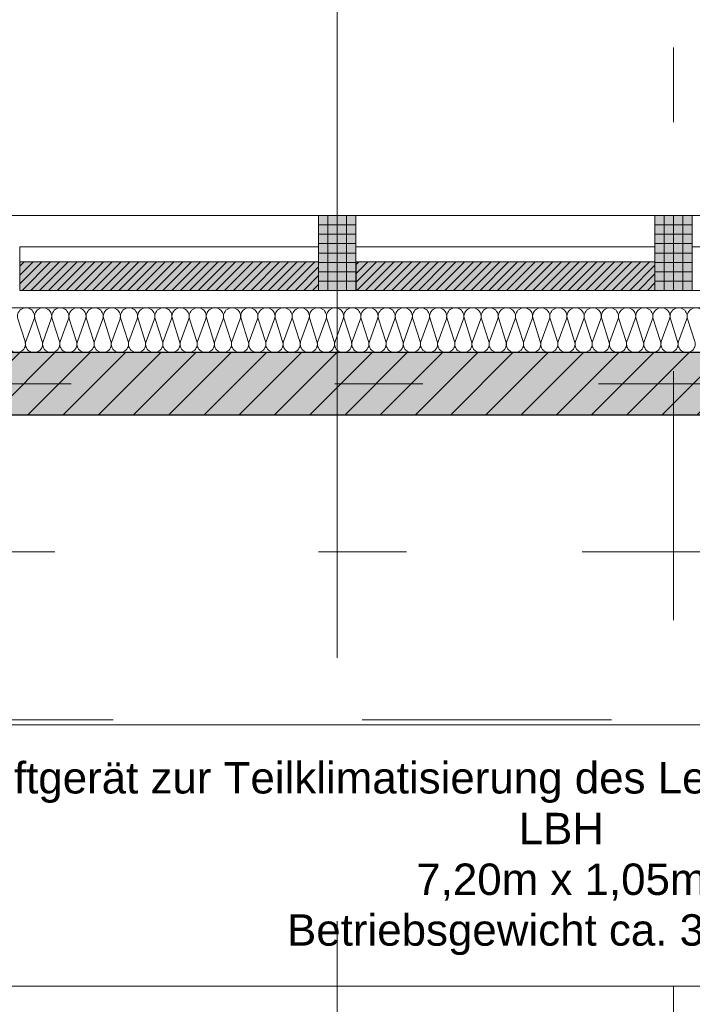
# Model space of a CAD drawing. Header units: metres. Extents: x -167 to 152, y -127 to 99.
# Tile 75 of 225: x -35.02 to -32.32, y -2.49 to 1.46. Entities that reach past the tile are written whole.
import ezdxf

# ---------------------------------------------------------------- set-up
doc = ezdxf.new("R2010")
doc.units = ezdxf.units.M
doc.header["$PDMODE"] = 1
doc.header["$PDSIZE"] = -2
doc.linetypes.add('Achsen 01', pattern=[5.2915312, 3.175, -1.0580624, 0.3527044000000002, -0.7057644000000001])
doc.linetypes.add('Raster 01', pattern=[1.9999999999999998, 0.9999999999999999, -0.9999999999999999])
doc.layers.get('0').update_dxf_attribs({"lineweight": 25})
for name, color, linetype, lineweight in [('013_Beton und Stahlbetonarbeiten-330 Außenwände', 7, 'Continuous', 25), ('014_Fassadenarbeiten-330 Betonfertigteile vertikal', 7, 'Continuous', 9), ('014_Fassadenarbeiten-330 Filtermauerwerk 11.5cm', 7, 'Continuous', 9), ('075_Raumlufttechnische Anlage-Beschriftung', 7, 'Continuous', 9), ('_1.35m (3D)', 7, 'Continuous', 9), ('_GRU (2D)', 7, 'Continuous', 9), ('_OG 1 (2D)', 7, 'Continuous', 9), ('AV1-Schnitt Achsen', 7, 'Achsen 01', 18), ('Bemaßung-Bemaßung', 7, 'Continuous', 9)]:
    doc.layers.add(name, color=color, linetype=linetype, lineweight=lineweight)
for name, color, linetype, lineweight, true_color in [('014_Fassadenarbeiten-000 Aufsicht Betonfertigteile', 7, 'Continuous', 9, 0xc0c0c0), ('014_Fassadenarbeiten-000 Aufsicht Mauerwerk', 7, 'Continuous', 9, 0xa6a6a6), ('014_Fassadenarbeiten-330 mineralische Dämmung', 7, 'Continuous', 9, 0x666666), ('075_Raumlufttechnische Anlage-Lüftungsanlage', 7, 'Continuous', 18, 0x555555), ('AV1-Achsen', 1, 'Achsen 01', 18, 0xff0000), ('AV1-Raster', 7, 'Raster 01', 9, 0xa6a6a6)]:
    doc.layers.add(name, color=color, linetype=linetype, lineweight=lineweight, true_color=true_color)
doc.layers.get('0').freeze()
doc.styles.add('Arial', font='arial.ttf')
doc.dimstyles.new('COE 50', dxfattribs={"dimtxt": 126.0904947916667, "dimasz": 0.0014138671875, "dimexe": 0.001, "dimexo": 0.009999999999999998, "dimgap": 0.001, "dimtad": 1, "dimdec": 3, "dimtxsty": 'Arial', "dimblk": 'VW_SLASH-4', "dimblk1": 'VW_SLASH-4', "dimblk2": 'VW_SLASH-4', "dimcen": 0, "dimadec": 3, "dimazin": 0, "dimtfac": 0.8, "dimtdec": 3, "dimtix": 1, "dimtmove": 0, "dimatfit": 0, "dimldrblk": 'VW_SLASH-3', "dimfxl": 0.002, "dimfxlon": 1, "dimfrac": 2, "dimtolj": 1, "dimarcsym": 0})
pattern_1 = [(-90, (0, 0), (0.03750000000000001, 0), [])]
pattern_2 = [(0, (0, 0), (2.296212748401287e-18, -0.0375), [])]
pattern_3 = [(45, (0, 0), (0.01767766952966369, -0.01767766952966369), [])]

# ---------------------------------------------------------------- blocks, each defined once
blk = doc.blocks.new('Group-2')
at = {"layer": 'AV1-Raster'}
for p, q in [((-33.75000000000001, -22.95), (-33.75000000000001, 1.35)), ((-32.40000000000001, -22.95), (-32.40000000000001, 1.35)), ((1.349999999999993, -1.349999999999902), (-40.50000000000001, -1.349999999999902))]:
    blk.add_line(p, q, dxfattribs=at)
blk = doc.blocks.new('1.35m (3D)')
at = {"layer": 'AV1-Raster', "color": 7}
blk.add_blockref('Group-2', (0, 0), dxfattribs=at)
blk = doc.blocks.new('Group-276')
at = {"layer": '014_Fassadenarbeiten-330 mineralische Dämmung', "transparency": 33554687, "flags": 128}
blk.add_lwpolyline([(0.2599999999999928, 32.27818181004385, 1.372583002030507), (0.2599999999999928, 32.34375161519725), (0.1699999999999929, 32.31482710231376, -1.372995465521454), (0.1699999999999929, 32.38039690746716), (0.2599999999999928, 32.34712661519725, 1.372583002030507), (0.2599999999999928, 32.41269642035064), (0.1699999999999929, 32.38377190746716, -1.372995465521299), (0.1699999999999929, 32.44934171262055), (0.2599999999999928, 32.41607142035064, 1.372583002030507), (0.2599999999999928, 32.48164122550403), (0.1699999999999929, 32.45271671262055, -1.372995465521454), (0.1699999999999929, 32.51828651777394), (0.2599999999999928, 32.48501622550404, 1.372583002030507), (0.2599999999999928, 32.55058603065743), (0.1699999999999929, 32.52166151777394, -1.372995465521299), (0.1699999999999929, 32.58723132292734), (0.2599999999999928, 32.55396103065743, 1.372583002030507), (0.2599999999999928, 32.61953083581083), (0.1699999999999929, 32.59060632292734, -1.372995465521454), (0.1699999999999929, 32.65617612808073), (0.2599999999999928, 32.62290583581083, 1.372583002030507), (0.2599999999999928, 32.68847564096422), (0.1699999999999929, 32.65955112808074, -1.372995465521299), (0.1699999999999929, 32.72512093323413), (0.2599999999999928, 32.69185064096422, 1.372583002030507), (0.2599999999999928, 32.75742044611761), (0.1699999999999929, 32.72849593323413, -1.372995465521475), (0.1699999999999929, 32.79406573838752), (0.2599999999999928, 32.76079544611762, 1.37258300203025), (0.2599999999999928, 32.82636525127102), (0.1699999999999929, 32.79744073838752, -1.372995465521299), (0.1699999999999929, 32.86301054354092), (0.2599999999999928, 32.82974025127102, 1.372583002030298), (0.2599999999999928, 32.89531005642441), (0.1699999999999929, 32.86638554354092, -1.372995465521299), (0.1699999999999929, 32.93195534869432), (0.2599999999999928, 32.89868505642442, 1.372583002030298), (0.2599999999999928, 32.96425486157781), (0.1699999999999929, 32.93533034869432, -1.372995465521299), (0.1699999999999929, 33.00090015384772), (0.2599999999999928, 32.96762986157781, 1.372583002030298), (0.2599999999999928, 33.03319966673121), (0.1699999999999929, 33.00427515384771, -1.372995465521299), (0.1699999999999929, 33.06984495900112), (0.2599999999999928, 33.03657466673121, 1.372583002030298), (0.2599999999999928, 33.10214447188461), (0.1699999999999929, 33.07321995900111, -1.372995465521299), (0.1699999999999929, 33.13878976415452), (0.2599999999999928, 33.10551947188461, 1.372583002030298), (0.2599999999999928, 33.17108927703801), (0.1699999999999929, 33.14216476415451, -1.372995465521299), (0.1699999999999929, 33.20773456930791), (0.2599999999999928, 33.17446427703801, 1.372583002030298), (0.2599999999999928, 33.24003408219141), (0.1699999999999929, 33.21110956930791, -1.372995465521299), (0.1699999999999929, 33.27667937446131), (0.2599999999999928, 33.24340908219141, 1.372583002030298), (0.2599999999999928, 33.30897888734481), (0.1699999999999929, 33.28005437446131, -1.372995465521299), (0.1699999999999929, 33.34562417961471), (0.2599999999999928, 33.31235388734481, 1.372583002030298), (0.2599999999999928, 33.3779236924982), (0.1699999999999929, 33.34899917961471, -1.372995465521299), (0.1699999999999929, 33.4145689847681), (0.2599999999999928, 33.38129869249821, 1.372583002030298), (0.2599999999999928, 33.4468684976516), (0.1699999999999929, 33.41794398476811, -1.372995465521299), (0.1699999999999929, 33.4835137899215), (0.2599999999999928, 33.4502434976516, 1.372583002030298), (0.2599999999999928, 33.515813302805), (0.1699999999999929, 33.4868887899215, -1.372995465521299), (0.1699999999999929, 33.5524585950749), (0.2599999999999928, 33.519188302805, 1.372583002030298), (0.2599999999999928, 33.5847581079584), (0.1699999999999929, 33.5558335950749, -1.372995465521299), (0.1699999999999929, 33.6214034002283), (0.2599999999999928, 33.5881331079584, 1.372583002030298), (0.2599999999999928, 33.65370291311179), (0.1699999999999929, 33.6247784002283, -1.372995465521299), (0.1699999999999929, 33.6903482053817), (0.2599999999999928, 33.6570779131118, 1.372583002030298), (0.2599999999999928, 33.72264771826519), (0.1699999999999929, 33.6937232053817, -1.372995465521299), (0.1699999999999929, 33.7592930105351), (0.2599999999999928, 33.72602271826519, 1.372583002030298), (0.2599999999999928, 33.79159252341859), (0.1699999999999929, 33.76266801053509, -1.372995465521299), (0.1699999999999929, 33.8282378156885), (0.2599999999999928, 33.79496752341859, 1.372583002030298), (0.2599999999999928, 33.86053732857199), (0.1699999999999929, 33.83161281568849, -1.372995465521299), (0.1699999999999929, 33.8971826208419), (0.2599999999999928, 33.86391232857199, 1.372583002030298), (0.2599999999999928, 33.92948213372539), (0.1699999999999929, 33.90055762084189, -1.372995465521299), (0.1699999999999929, 33.96612742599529), (0.2599999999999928, 33.93285713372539, 1.372583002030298), (0.2599999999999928, 33.99842693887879), (0.1699999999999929, 33.96950242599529, -1.372995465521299), (0.1699999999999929, 34.03507223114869), (0.2599999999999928, 34.00180193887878, 1.372583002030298), (0.2599999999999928, 34.06737174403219), (0.1699999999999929, 34.03844723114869, -1.372995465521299), (0.1699999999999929, 34.10401703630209), (0.2599999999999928, 34.07074674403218, 1.372583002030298), (0.2599999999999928, 34.13631654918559), (0.1699999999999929, 34.10739203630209, -1.372995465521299), (0.1699999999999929, 34.17296184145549), (0.2599999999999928, 34.13969154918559, 1.372583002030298), (0.2599999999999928, 34.20526135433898), (0.1699999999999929, 34.17633684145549, -1.372995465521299), (0.1699999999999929, 34.24190664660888), (0.2599999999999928, 34.20863635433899, 1.372583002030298), (0.2599999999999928, 34.27420615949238), (0.1699999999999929, 34.24528164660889, -1.372995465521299), (0.1699999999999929, 34.31085145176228), (0.2599999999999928, 34.27758115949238, 1.372583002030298), (0.2599999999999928, 34.34315096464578), (0.1699999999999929, 34.31422645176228, -1.372995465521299), (0.1699999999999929, 34.37979625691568), (0.2599999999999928, 34.34652596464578, 1.372583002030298), (0.2599999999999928, 34.41209576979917), (0.1699999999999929, 34.38317125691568, -1.372995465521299), (0.1699999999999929, 34.44874106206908), (0.2599999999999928, 34.41547076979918, 1.372583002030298), (0.2599999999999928, 34.48104057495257), (0.1699999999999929, 34.45211606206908, -1.372995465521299), (0.1699999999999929, 34.51768586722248), (0.2599999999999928, 34.48441557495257, 1.372583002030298), (0.2599999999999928, 34.54998538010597), (0.1699999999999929, 34.52106086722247, -1.372995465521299), (0.1699999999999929, 34.58663067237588), (0.2599999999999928, 34.55336038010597, 1.372583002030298), (0.2599999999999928, 34.61893018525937), (0.1699999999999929, 34.59000567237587, -1.372995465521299), (0.1699999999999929, 34.65557547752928), (0.2599999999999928, 34.62230518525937, 1.372583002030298), (0.2599999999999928, 34.68787499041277), (0.1699999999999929, 34.65895047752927, -1.372995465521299), (0.1699999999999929, 34.72452028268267), (0.2599999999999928, 34.69124999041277, 1.372583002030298), (0.2599999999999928, 34.75681979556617), (0.1699999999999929, 34.72789528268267, -1.372995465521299), (0.1699999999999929, 34.79346508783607), (0.2599999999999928, 34.76019479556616, 1.372583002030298), (0.2599999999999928, 34.82576460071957), (0.1699999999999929, 34.79684008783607, -1.372995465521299), (0.1699999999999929, 34.86240989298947), (0.2599999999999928, 34.82913960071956, 1.372583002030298), (0.2599999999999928, 34.89470940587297), (0.1699999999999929, 34.86578489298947, -1.372995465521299), (0.1699999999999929, 34.93135469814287), (0.2599999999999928, 34.89808440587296, 1.372583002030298), (0.2599999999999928, 34.96365421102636), (0.1699999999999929, 34.93472969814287, -1.372995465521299), (0.1699999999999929, 35.00029950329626), (0.2599999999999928, 34.96702921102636, 1.372583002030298), (0.2599999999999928, 35.03259901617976), (0.1699999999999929, 35.00367450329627, -1.372995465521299), (0.1699999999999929, 35.06924430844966)], format="xyb", dxfattribs=at)
blk = doc.blocks.new('Group-277')
at = {"layer": '014_Fassadenarbeiten-330 mineralische Dämmung', "transparency": 33554687}
blk.add_blockref('Group-276', (0, 0), dxfattribs=at)
blk = doc.blocks.new('Parametric Object-39')
at = {"layer": '014_Fassadenarbeiten-330 mineralische Dämmung', "color": 7, "transparency": 33554687}
blk.add_blockref('Group-277', (0, 0), dxfattribs=at)
at = {"layer": '014_Fassadenarbeiten-330 mineralische Dämmung', "color": 0, "flags": 1}
for tag in ['instanceID', 'prm0_value', 'prm1_value', 'prm2_value', 'prm3_value', 'prm4_value', 'prm5_value', 'prm6_value', 'prm0_name', 'prm0_type', 'prm2_name', 'prm2_type', 'prm3_name', 'prm3_type', 'prm6_name', 'prm6_type', 'prm1_name', 'prm1_type', 'prm4_name', 'prm4_type', 'prm5_name', 'prm5_type', 'IFC_UUID']:
    blk.add_attdef(tag, (-39.45500000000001, 0.1154147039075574), '', height=0.00018, dxfattribs=at)
blk = doc.blocks.new('Group-320')
at = {"color": 255}
blk.add_wipeout([(-36.45105737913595, -1.369636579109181), (-29.249949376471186, -1.369636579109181), (-29.249949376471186, -2.419533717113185), (-36.45105737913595, -2.419533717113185)], dxfattribs=at).dxf.layer = '075_Raumlufttechnische Anlage-Lüftungsanlage'
at = {"layer": '075_Raumlufttechnische Anlage-Lüftungsanlage', "flags": 128}
blk.add_lwpolyline([(-36.45105737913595, -1.369636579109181), (-29.24994937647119, -1.369636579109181), (-29.24994937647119, -2.419533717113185), (-36.45105737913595, -2.419533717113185)], close=True, dxfattribs=at)
at = {"layer": '075_Raumlufttechnische Anlage-Beschriftung', "color": 253, "insert": (-32.85050337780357, -2.294635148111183), "char_height": 0.1260904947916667, "attachment_point": 8, "line_spacing_factor": 0.9691223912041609, "style": 'Arial'}
blk.add_mtext('Luftgerät zur Teilklimatisierung des Leitstellenbetriebsraumes\\PLBH\\P7,20m x 1,05m\\PBetriebsgewicht ca. 3.450kg', dxfattribs=at)
blk = doc.blocks.new('VW_SLASH-4')
at = {"color": 0, "linetype": 'ByBlock', "lineweight": -2, "transparency": 16777216}
blk.add_line((0, 0), (-1, 0), dxfattribs=at)
at = {"color": 0, "linetype": 'Continuous', "lineweight": 15, "transparency": 16777216, "flags": 128}
blk.add_lwpolyline([(0.5000919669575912, 0.5000919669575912), (-0.5000919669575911, -0.5000919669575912)], dxfattribs=at)
blk = doc.blocks.new('*D1701')
at = {"layer": 'Bemaßung-Bemaßung', "color": 0, "linetype": 'Continuous', "lineweight": -2}
for p, q in [((-32.32500000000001, 2.575000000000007), (-32.32500000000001, 2.725000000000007)), ((-31.12499999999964, 2.575000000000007), (-31.12499999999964, 2.725000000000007)), ((-32.25430664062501, 2.675000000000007), (-31.19569335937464, 2.675000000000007))]:
    blk.add_line(p, q, dxfattribs=at)
at = {"layer": 'Defpoints', "color": 0}
for p in [(-31.12499999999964, 2.675000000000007), (-32.32500000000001, 0.6750000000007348), (-31.12499999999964, 0.6750000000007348)]:
    blk.add_point(p, dxfattribs=at)
at = {"layer": 'Bemaßung-Bemaßung', "color": 0, "lineweight": -2, "xscale": 0.070693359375, "yscale": 0.070693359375, "zscale": 0.070693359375, "rotation": 180}
blk.add_blockref('VW_SLASH-4', (-32.32500000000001, 2.675000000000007), dxfattribs=at)
at = {"layer": 'Bemaßung-Bemaßung', "color": 0, "lineweight": -2, "xscale": 0.070693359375, "yscale": 0.070693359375, "zscale": 0.070693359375}
blk.add_blockref('VW_SLASH-4', (-31.12499999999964, 2.675000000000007), dxfattribs=at)
at = {"layer": 'Bemaßung-Bemaßung', "color": 0, "insert": (-31.72499999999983, 2.800774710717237), "char_height": 0.1260904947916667, "attachment_point": 5, "style": 'Arial'}
blk.add_mtext('\\A1;1,20', dxfattribs=at)
blk = doc.blocks.new('VW_SLASH-3')
at = {"color": 0, "linetype": 'ByBlock', "lineweight": -2, "transparency": 16777216}
blk.add_line((0, 0), (-1, 0), dxfattribs=at)
at = {"color": 0, "linetype": 'Continuous', "lineweight": 15, "transparency": 16777216, "flags": 128}
blk.add_lwpolyline([(0.5000534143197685, 0.5000534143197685), (-0.5000534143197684, -0.5000534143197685)], dxfattribs=at)
blk = doc.blocks.new('*D1702')
at = {"layer": 'Bemaßung-Bemaßung', "color": 0, "linetype": 'Continuous', "lineweight": -2}
for p, q in [((-32.47499999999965, 2.575000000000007), (-32.47499999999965, 2.725000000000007)), ((-32.32500000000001, 2.575000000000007), (-32.32500000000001, 2.725000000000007)), ((-32.54569335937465, 2.675000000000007), (-32.61638671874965, 2.675000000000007)), ((-32.47499999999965, 2.675000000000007), (-32.32500000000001, 2.675000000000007)), ((-32.25430664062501, 2.675000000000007), (-32.18361328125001, 2.675000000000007))]:
    blk.add_line(p, q, dxfattribs=at)
at = {"layer": 'Defpoints', "color": 0}
for p in [(-32.32500000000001, 2.675000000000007), (-32.47499999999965, 0.6750000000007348), (-32.32500000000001, 0.6750000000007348)]:
    blk.add_point(p, dxfattribs=at)
at = {"layer": 'Bemaßung-Bemaßung', "color": 0, "lineweight": -2, "xscale": 0.070693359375, "yscale": 0.070693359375, "zscale": 0.070693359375}
blk.add_blockref('VW_SLASH-4', (-32.47499999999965, 2.675000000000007), dxfattribs=at)
at = {"layer": 'Bemaßung-Bemaßung', "color": 0, "lineweight": -2, "xscale": 0.070693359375, "yscale": 0.070693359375, "zscale": 0.070693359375, "rotation": 180}
blk.add_blockref('VW_SLASH-4', (-32.32500000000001, 2.675000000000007), dxfattribs=at)
at = {"layer": 'Bemaßung-Bemaßung', "color": 0, "insert": (-32.39999999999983, 2.864378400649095), "char_height": 0.1260904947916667, "attachment_point": 5, "style": 'Arial'}
blk.add_mtext('\\A1;15', dxfattribs=at)
blk = doc.blocks.new('*D1703')
at = {"layer": 'Bemaßung-Bemaßung', "color": 0, "linetype": 'Continuous', "lineweight": -2}
for p, q in [((-33.675, 2.575000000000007), (-33.675, 2.725000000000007)), ((-32.47499999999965, 2.575000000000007), (-32.47499999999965, 2.725000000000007)), ((-33.604306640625, 2.675000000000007), (-32.54569335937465, 2.675000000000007))]:
    blk.add_line(p, q, dxfattribs=at)
at = {"layer": 'Defpoints', "color": 0}
for p in [(-32.47499999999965, 2.675000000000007), (-33.675, 0.6750000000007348), (-32.47499999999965, 0.6750000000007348)]:
    blk.add_point(p, dxfattribs=at)
at = {"layer": 'Bemaßung-Bemaßung', "color": 0, "lineweight": -2, "xscale": 0.070693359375, "yscale": 0.070693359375, "zscale": 0.070693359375, "rotation": 180}
blk.add_blockref('VW_SLASH-4', (-33.675, 2.675000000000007), dxfattribs=at)
at = {"layer": 'Bemaßung-Bemaßung', "color": 0, "lineweight": -2, "xscale": 0.070693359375, "yscale": 0.070693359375, "zscale": 0.070693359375}
blk.add_blockref('VW_SLASH-4', (-32.47499999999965, 2.675000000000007), dxfattribs=at)
at = {"layer": 'Bemaßung-Bemaßung', "color": 0, "insert": (-33.07499999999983, 2.800774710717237), "char_height": 0.1260904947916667, "attachment_point": 5, "style": 'Arial'}
blk.add_mtext('\\A1;1,20', dxfattribs=at)
blk = doc.blocks.new('*D1704')
at = {"layer": 'Bemaßung-Bemaßung', "color": 0, "linetype": 'Continuous', "lineweight": -2}
for p, q in [((-33.82499999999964, 2.575000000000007), (-33.82499999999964, 2.725000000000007)), ((-33.675, 2.575000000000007), (-33.675, 2.725000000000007)), ((-33.89569335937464, 2.675000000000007), (-33.96638671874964, 2.675000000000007)), ((-33.82499999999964, 2.675000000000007), (-33.675, 2.675000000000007)), ((-33.604306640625, 2.675000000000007), (-33.53361328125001, 2.675000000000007))]:
    blk.add_line(p, q, dxfattribs=at)
at = {"layer": 'Defpoints', "color": 0}
for p in [(-33.675, 2.675000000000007), (-33.82499999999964, 0.6750000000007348), (-33.675, 0.6750000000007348)]:
    blk.add_point(p, dxfattribs=at)
at = {"layer": 'Bemaßung-Bemaßung', "color": 0, "lineweight": -2, "xscale": 0.070693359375, "yscale": 0.070693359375, "zscale": 0.070693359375}
blk.add_blockref('VW_SLASH-4', (-33.82499999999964, 2.675000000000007), dxfattribs=at)
at = {"layer": 'Bemaßung-Bemaßung', "color": 0, "lineweight": -2, "xscale": 0.070693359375, "yscale": 0.070693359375, "zscale": 0.070693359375, "rotation": 180}
blk.add_blockref('VW_SLASH-4', (-33.675, 2.675000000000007), dxfattribs=at)
at = {"layer": 'Bemaßung-Bemaßung', "color": 0, "insert": (-33.74999999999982, 2.864378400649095), "char_height": 0.1260904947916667, "attachment_point": 5, "style": 'Arial'}
blk.add_mtext('\\A1;15', dxfattribs=at)
blk = doc.blocks.new('*D1705')
at = {"layer": 'Bemaßung-Bemaßung', "color": 0, "linetype": 'Continuous', "lineweight": -2}
for p, q in [((-35.02500000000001, 2.575000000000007), (-35.02500000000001, 2.725000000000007)), ((-33.82499999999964, 2.575000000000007), (-33.82499999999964, 2.725000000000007)), ((-34.95430664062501, 2.675000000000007), (-33.89569335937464, 2.675000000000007))]:
    blk.add_line(p, q, dxfattribs=at)
at = {"layer": 'Defpoints', "color": 0}
for p in [(-33.82499999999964, 2.675000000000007), (-35.02500000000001, 0.6750000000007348), (-33.82499999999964, 0.6750000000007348)]:
    blk.add_point(p, dxfattribs=at)
at = {"layer": 'Bemaßung-Bemaßung', "color": 0, "lineweight": -2, "xscale": 0.070693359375, "yscale": 0.070693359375, "zscale": 0.070693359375, "rotation": 180}
blk.add_blockref('VW_SLASH-4', (-35.02500000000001, 2.675000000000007), dxfattribs=at)
at = {"layer": 'Bemaßung-Bemaßung', "color": 0, "lineweight": -2, "xscale": 0.070693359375, "yscale": 0.070693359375, "zscale": 0.070693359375}
blk.add_blockref('VW_SLASH-4', (-33.82499999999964, 2.675000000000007), dxfattribs=at)
at = {"layer": 'Bemaßung-Bemaßung', "color": 0, "insert": (-34.42499999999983, 2.800774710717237), "char_height": 0.1260904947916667, "attachment_point": 5, "style": 'Arial'}
blk.add_mtext('\\A1;1,20', dxfattribs=at)
blk = doc.blocks.new('*D1706')
at = {"layer": 'Bemaßung-Bemaßung', "color": 0, "linetype": 'Continuous', "lineweight": -2}
for p, q in [((-35.17499999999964, 2.575000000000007), (-35.17499999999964, 2.725000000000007)), ((-35.02500000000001, 2.575000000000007), (-35.02500000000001, 2.725000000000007)), ((-35.24569335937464, 2.675000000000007), (-35.31638671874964, 2.675000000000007)), ((-35.17499999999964, 2.675000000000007), (-35.02500000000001, 2.675000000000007)), ((-34.95430664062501, 2.675000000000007), (-34.88361328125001, 2.675000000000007))]:
    blk.add_line(p, q, dxfattribs=at)
at = {"layer": 'Defpoints', "color": 0}
for p in [(-35.02500000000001, 2.675000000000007), (-35.17499999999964, 0.6750000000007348), (-35.02500000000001, 0.6750000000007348)]:
    blk.add_point(p, dxfattribs=at)
at = {"layer": 'Bemaßung-Bemaßung', "color": 0, "lineweight": -2, "xscale": 0.070693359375, "yscale": 0.070693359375, "zscale": 0.070693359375}
blk.add_blockref('VW_SLASH-4', (-35.17499999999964, 2.675000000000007), dxfattribs=at)
at = {"layer": 'Bemaßung-Bemaßung', "color": 0, "lineweight": -2, "xscale": 0.070693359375, "yscale": 0.070693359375, "zscale": 0.070693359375, "rotation": 180}
blk.add_blockref('VW_SLASH-4', (-35.02500000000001, 2.675000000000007), dxfattribs=at)
at = {"layer": 'Bemaßung-Bemaßung', "color": 0, "insert": (-35.09999999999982, 2.864378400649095), "char_height": 0.1260904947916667, "attachment_point": 5, "style": 'Arial'}
blk.add_mtext('\\A1;15', dxfattribs=at)
blk = doc.blocks.new('*D1749')
at = {"layer": 'Bemaßung-Bemaßung', "color": 0, "lineweight": -2}
for p, q in [((-39.15000000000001, 3.575), (-39.15000000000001, 3.725)), ((-33.75000000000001, 3.575), (-33.75000000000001, 3.725)), ((-33.82069335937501, 3.675), (-39.07930664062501, 3.675))]:
    blk.add_line(p, q, dxfattribs=at)
at = {"layer": 'Defpoints', "color": 0}
for p in [(-39.15000000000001, 3.675), (-39.15000000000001, 0), (-33.75000000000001, 0)]:
    blk.add_point(p, dxfattribs=at)
at = {"layer": 'Bemaßung-Bemaßung', "color": 0, "lineweight": -2, "xscale": 0.070693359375, "yscale": 0.070693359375, "zscale": 0.070693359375, "rotation": 180}
blk.add_blockref('VW_SLASH-4', (-39.15000000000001, 3.675), dxfattribs=at)
at = {"layer": 'Bemaßung-Bemaßung', "color": 0, "lineweight": -2, "xscale": 0.070693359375, "yscale": 0.070693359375, "zscale": 0.070693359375}
blk.add_blockref('VW_SLASH-4', (-33.75000000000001, 3.675), dxfattribs=at)
at = {"layer": 'Bemaßung-Bemaßung', "color": 0, "insert": (-36.45, 3.800774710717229), "char_height": 0.1260904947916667, "attachment_point": 5, "style": 'Arial'}
blk.add_mtext('\\A1;5,40', dxfattribs=at)
blk = doc.blocks.new('*D1750')
at = {"layer": 'Bemaßung-Bemaßung', "color": 0, "lineweight": -2}
for p, q in [((-33.75000000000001, 3.575), (-33.75000000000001, 3.725)), ((-28.35000000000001, 3.575), (-28.35000000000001, 3.725)), ((-28.42069335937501, 3.675), (-33.67930664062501, 3.675))]:
    blk.add_line(p, q, dxfattribs=at)
at = {"layer": 'Defpoints', "color": 0}
for p in [(-33.75000000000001, 3.675), (-33.75000000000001, 0), (-28.35000000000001, 0)]:
    blk.add_point(p, dxfattribs=at)
at = {"layer": 'Bemaßung-Bemaßung', "color": 0, "lineweight": -2, "xscale": 0.070693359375, "yscale": 0.070693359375, "zscale": 0.070693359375, "rotation": 180}
blk.add_blockref('VW_SLASH-4', (-33.75000000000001, 3.675), dxfattribs=at)
at = {"layer": 'Bemaßung-Bemaßung', "color": 0, "lineweight": -2, "xscale": 0.070693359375, "yscale": 0.070693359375, "zscale": 0.070693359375}
blk.add_blockref('VW_SLASH-4', (-28.35000000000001, 3.675), dxfattribs=at)
at = {"layer": 'Bemaßung-Bemaßung', "color": 0, "insert": (-31.05000000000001, 3.800774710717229), "char_height": 0.1260904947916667, "attachment_point": 5, "style": 'Arial'}
blk.add_mtext('\\A1;5,40', dxfattribs=at)
blk = doc.blocks.new('Group-750')
at = {"layer": 'AV1-Achsen'}
blk.add_line((-33.75000000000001, -26.5), (-33.75000000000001, 4.9), dxfattribs=at)
blk = doc.blocks.new('Group-752')
at = {"layer": 'AV1-Achsen'}
blk.add_line((-43.28443019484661, 0), (4.265569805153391, 0), dxfattribs=at)
blk = doc.blocks.new('Group-759')
at = {"layer": 'AV1-Schnitt Achsen'}
blk.add_line((-43.35000000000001, -0.675), (4.199999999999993, -0.675), dxfattribs=at)
blk = doc.blocks.new('GRU (2D)')
at = {"layer": 'AV1-Achsen', "color": 7}
for name in ['Group-750', 'Group-752']:
    blk.add_blockref(name, (0, 0), dxfattribs=at)
at = {"layer": 'AV1-Schnitt Achsen', "color": 7}
blk.add_blockref('Group-759', (0, 0), dxfattribs=at)
blk = doc.blocks.new('OG 1 (2D)')
at = {"layer": '013_Beton und Stahlbetonarbeiten-330 Außenwände', "linetype": 'Continuous', "lineweight": 0, "true_color": 0xc0c0c0}
blk.add_hatch(color=9, dxfattribs=at).paths.add_polyline_path([(-39.275, 0.1250000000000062), (-39.27500000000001, -1.425000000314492), (-39.02500000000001, -1.425000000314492), (-39.02500000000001, -0.1249999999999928), (-28.27500000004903, -0.1249999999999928), (-28.27500000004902, 0.1250000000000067)])
at = {"layer": '013_Beton und Stahlbetonarbeiten-330 Außenwände', "linetype": 'Continuous', "lineweight": 13}
h = blk.add_hatch(dxfattribs=at)
h.set_pattern_fill('Stahlbeton', color=251, style=0, pattern_type=2)
h.set_pattern_definition([(44.99999999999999, (0, 0), (0.07071067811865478, -0.07071067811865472), [0.025, -0.025])])
h.paths.add_polyline_path([(-39.275, 0.1250000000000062), (-39.27500000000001, -1.425000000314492), (-39.02500000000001, -1.425000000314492), (-39.02500000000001, -0.1249999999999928), (-28.27500000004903, -0.1249999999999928), (-28.27500000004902, 0.1250000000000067)])
h = blk.add_hatch(dxfattribs=at)
h.set_pattern_fill('Stahlbeton-1', color=251, style=0, pattern_type=2)
h.set_pattern_definition([(-135, (0.03106439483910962, -0.03313462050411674), (0.07071067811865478, -0.07071067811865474), [])])
h.paths.add_polyline_path([(-39.275, 0.1250000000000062), (-39.27500000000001, -1.425000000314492), (-39.02500000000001, -1.425000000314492), (-39.02500000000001, -0.1249999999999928), (-28.27500000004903, -0.1249999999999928), (-28.27500000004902, 0.1250000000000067)])
at = {"layer": '014_Fassadenarbeiten-330 Betonfertigteile vertikal', "linetype": 'Continuous', "lineweight": 0}
for points in [[(-33.82499999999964, 0.6750000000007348), (-33.675, 0.6750000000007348), (-33.675, 0.3750000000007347), (-33.82499999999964, 0.3750000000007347)], [(-32.47499999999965, 0.6750000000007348), (-32.32500000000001, 0.6750000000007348), (-32.32500000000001, 0.3750000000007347), (-32.47499999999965, 0.3750000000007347)]]:
    blk.add_hatch(color=9, dxfattribs=at).paths.add_polyline_path(points)
at = {"layer": '014_Fassadenarbeiten-330 Betonfertigteile vertikal', "linetype": 'Continuous', "lineweight": 9}
h = blk.add_hatch(dxfattribs=at)
h.set_pattern_fill('Stahlbetonfertigteil', color=8, style=0, pattern_type=2)
h.set_pattern_definition(pattern_1)
h.paths.add_polyline_path([(-33.82499999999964, 0.6750000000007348), (-33.675, 0.6750000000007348), (-33.675, 0.3750000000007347), (-33.82499999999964, 0.3750000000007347)])
at = {"layer": '014_Fassadenarbeiten-330 Betonfertigteile vertikal', "linetype": 'Continuous', "lineweight": 13}
h = blk.add_hatch(dxfattribs=at)
h.set_pattern_fill('Stahlbetonfertigteil-1', color=8, style=0, pattern_type=2)
h.set_pattern_definition(pattern_2)
h.paths.add_polyline_path([(-33.82499999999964, 0.6750000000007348), (-33.675, 0.6750000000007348), (-33.675, 0.3750000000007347), (-33.82499999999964, 0.3750000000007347)])
at = {"layer": '014_Fassadenarbeiten-330 Betonfertigteile vertikal', "linetype": 'Continuous', "lineweight": 9}
h = blk.add_hatch(dxfattribs=at)
h.set_pattern_fill('Stahlbetonfertigteil', color=8, style=0, pattern_type=2)
h.set_pattern_definition(pattern_1)
h.paths.add_polyline_path([(-32.47499999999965, 0.6750000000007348), (-32.32500000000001, 0.6750000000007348), (-32.32500000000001, 0.3750000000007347), (-32.47499999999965, 0.3750000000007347)])
at = {"layer": '014_Fassadenarbeiten-330 Betonfertigteile vertikal', "linetype": 'Continuous', "lineweight": 13}
h = blk.add_hatch(dxfattribs=at)
h.set_pattern_fill('Stahlbetonfertigteil-1', color=8, style=0, pattern_type=2)
h.set_pattern_definition(pattern_2)
h.paths.add_polyline_path([(-32.47499999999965, 0.6750000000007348), (-32.32500000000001, 0.6750000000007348), (-32.32500000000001, 0.3750000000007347), (-32.47499999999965, 0.3750000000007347)])
at = {"layer": '014_Fassadenarbeiten-330 Filtermauerwerk 11.5cm', "linetype": 'Continuous', "lineweight": 0, "true_color": 0xd19783}
for points in [[(-33.82499999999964, 0.4900000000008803), (-33.82499999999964, 0.3750000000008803), (-35.02499999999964, 0.3750000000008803), (-35.02499999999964, 0.4900000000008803)], [(-32.47499999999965, 0.4900000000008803), (-32.47499999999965, 0.3750000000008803), (-33.67499999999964, 0.3750000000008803), (-33.67499999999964, 0.4900000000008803)]]:
    blk.add_hatch(color=33, dxfattribs=at).paths.add_polyline_path(points)
at = {"layer": '014_Fassadenarbeiten-330 Filtermauerwerk 11.5cm', "linetype": 'Continuous', "lineweight": 9}
h = blk.add_hatch(dxfattribs=at)
h.set_pattern_fill('Mauerwerk Münster', color=8, style=0, pattern_type=2)
h.set_pattern_definition(pattern_3)
h.paths.add_polyline_path([(-33.82499999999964, 0.4900000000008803), (-33.82499999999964, 0.3750000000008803), (-35.02499999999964, 0.3750000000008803), (-35.02499999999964, 0.4900000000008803)])
h = blk.add_hatch(dxfattribs=at)
h.set_pattern_fill('Mauerwerk Münster', color=8, style=0, pattern_type=2)
h.set_pattern_definition(pattern_3)
h.paths.add_polyline_path([(-32.47499999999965, 0.4900000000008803), (-32.47499999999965, 0.3750000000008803), (-33.67499999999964, 0.3750000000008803), (-33.67499999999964, 0.4900000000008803)])
at = {"layer": '013_Beton und Stahlbetonarbeiten-330 Außenwände', "flags": 128}
blk.add_lwpolyline([(-39.275, 0.1250000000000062), (-39.27500000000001, -1.425000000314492), (-39.02500000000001, -1.425000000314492), (-39.02500000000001, -0.1249999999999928), (-28.27500000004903, -0.1249999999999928), (-28.27500000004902, 0.1250000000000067)], close=True, dxfattribs=at)
at = {"layer": '014_Fassadenarbeiten-000 Aufsicht Betonfertigteile', "flags": 128}
blk.add_lwpolyline([(-39.45500000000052, 0.3050000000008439), (-16.12500000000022, 0.3050000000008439), (-16.12500000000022, 0.6750000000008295), (-39.8249999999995, 0.6750000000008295)], close=True, dxfattribs=at)
at = {"layer": '014_Fassadenarbeiten-000 Aufsicht Mauerwerk', "flags": 128}
for points in [[(-35.02500000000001, 0.3750000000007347), (-35.02500000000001, 0.550000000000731), (-33.82500000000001, 0.550000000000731), (-33.82500000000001, 0.3750000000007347)], [(-33.82500000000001, 0.5500000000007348), (-33.82500000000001, 0.3750000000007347), (-35.02500000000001, 0.3750000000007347), (-35.02500000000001, 0.5500000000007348)], [(-33.675, 0.3750000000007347), (-33.675, 0.550000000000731), (-32.47500000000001, 0.550000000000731), (-32.47500000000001, 0.3750000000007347)], [(-32.47500000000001, 0.5500000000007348), (-32.47500000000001, 0.3750000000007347), (-33.675, 0.3750000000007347), (-33.675, 0.5500000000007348)], [(-32.32500000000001, 0.3750000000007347), (-32.32500000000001, 0.550000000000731), (-31.12500000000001, 0.550000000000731), (-31.12500000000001, 0.3750000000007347)], [(-31.12500000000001, 0.5500000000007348), (-31.12500000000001, 0.3750000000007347), (-32.32500000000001, 0.3750000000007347), (-32.32500000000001, 0.5500000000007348)]]:
    blk.add_lwpolyline(points, close=True, dxfattribs=at)
at = {"layer": '014_Fassadenarbeiten-330 Betonfertigteile vertikal', "flags": 128}
for points in [[(-33.82499999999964, 0.6750000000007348), (-33.675, 0.6750000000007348), (-33.675, 0.3750000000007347), (-33.82499999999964, 0.3750000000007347)], [(-32.47499999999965, 0.6750000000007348), (-32.32500000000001, 0.6750000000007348), (-32.32500000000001, 0.3750000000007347), (-32.47499999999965, 0.3750000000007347)]]:
    blk.add_lwpolyline(points, close=True, dxfattribs=at)
at = {"layer": '014_Fassadenarbeiten-330 Filtermauerwerk 11.5cm', "flags": 128}
for points in [[(-33.82499999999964, 0.4900000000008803), (-33.82499999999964, 0.3750000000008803), (-35.02499999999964, 0.3750000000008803), (-35.02499999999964, 0.4900000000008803)], [(-32.47499999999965, 0.4900000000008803), (-32.47499999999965, 0.3750000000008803), (-33.67499999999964, 0.3750000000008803), (-33.67499999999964, 0.4900000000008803)]]:
    blk.add_lwpolyline(points, close=True, dxfattribs=at)
at = {"layer": '014_Fassadenarbeiten-330 mineralische Dämmung', "flags": 128}
blk.add_lwpolyline([(-36.82748120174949, -5.5250000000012), (-39.27500000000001, -5.525000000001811), (-39.27500000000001, 0.1250000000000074), (-18.89999999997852, 0.1250000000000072), (-18.89999999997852, 0.3049999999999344), (-39.4550000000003, 0.3049999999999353), (-39.4550000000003, -5.70499999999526), (-36.82748120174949, -5.704999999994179)], close=True, dxfattribs=at)
at = {"layer": '014_Fassadenarbeiten-330 mineralische Dämmung', "rotation": 90}
blk.add_blockref('Parametric Object-39', (8.526512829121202e-17, 1.446665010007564e-14), dxfattribs=at)
at = {"layer": 'Bemaßung-Bemaßung', "color": 1}
for p1, p2, distance, picture, middle in [((-33.75000000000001, 0), (-39.15000000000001, 0), -3.675, '*D1749', (-36.45, 3.800774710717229)), ((-28.35000000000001, 0), (-33.75000000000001, 0), -3.6750000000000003, '*D1750', (-31.05000000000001, 3.800774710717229))]:
    dim = blk.add_aligned_dim(p1=p1, p2=p2, distance=distance, text='5,40', dimstyle='COE 50', override={"dimtxt": 0.1260904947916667, "dimasz": 0.070693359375, "dimexe": 0.05, "dimgap": 0.05, "dimpost": '<>', "dimtxsty": 'Arial', "dimtmove": 2, "dimfxl": 0.1}, dxfattribs=at)
    dim.commit()
    dim.dimension.update_dxf_attribs({"geometry": picture, "text_midpoint": middle})
at = {"layer": 'Bemaßung-Bemaßung', "linetype": 'Continuous'}
for base, p1, p2, text, override, picture, middle in [((-35.02500000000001, 2.675000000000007), (-35.17499999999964, 0.6750000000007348), (-35.02500000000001, 0.6750000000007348), '15', {"dimtxt": 0.1260904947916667, "dimasz": 0.070693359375, "dimexe": 0.05, "dimgap": 0.05, "dimpost": '<>', "dimtxsty": 'Arial', "dimtix": 0, "dimtmove": 2, "dimfxl": 0.1}, '*D1706', (-35.09999999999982, 2.864378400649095)), ((-33.675, 2.675000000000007), (-33.82499999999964, 0.6750000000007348), (-33.675, 0.6750000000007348), '15', {"dimtxt": 0.1260904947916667, "dimasz": 0.070693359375, "dimexe": 0.05, "dimgap": 0.05, "dimpost": '<>', "dimtxsty": 'Arial', "dimtix": 0, "dimtmove": 2, "dimfxl": 0.1}, '*D1704', (-33.74999999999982, 2.864378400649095)), ((-32.32500000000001, 2.675000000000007), (-32.47499999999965, 0.6750000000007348), (-32.32500000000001, 0.6750000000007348), '15', {"dimtxt": 0.1260904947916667, "dimasz": 0.070693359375, "dimexe": 0.05, "dimgap": 0.05, "dimpost": '<>', "dimtxsty": 'Arial', "dimtix": 0, "dimtmove": 2, "dimfxl": 0.1}, '*D1702', (-32.39999999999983, 2.864378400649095)), ((-33.82499999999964, 2.675000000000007), (-35.02500000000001, 0.6750000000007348), (-33.82499999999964, 0.6750000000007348), '1,20', {"dimtxt": 0.1260904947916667, "dimasz": 0.070693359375, "dimexe": 0.05, "dimgap": 0.05, "dimpost": '<>', "dimtxsty": 'Arial', "dimtmove": 2, "dimfxl": 0.1}, '*D1705', (-34.42499999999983, 2.800774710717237)), ((-32.47499999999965, 2.675000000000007), (-33.675, 0.6750000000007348), (-32.47499999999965, 0.6750000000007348), '1,20', {"dimtxt": 0.1260904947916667, "dimasz": 0.070693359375, "dimexe": 0.05, "dimgap": 0.05, "dimpost": '<>', "dimtxsty": 'Arial', "dimtmove": 2, "dimfxl": 0.1}, '*D1703', (-33.07499999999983, 2.800774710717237)), ((-31.12499999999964, 2.675000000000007), (-32.32500000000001, 0.6750000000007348), (-31.12499999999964, 0.6750000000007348), '1,20', {"dimtxt": 0.1260904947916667, "dimasz": 0.070693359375, "dimexe": 0.05, "dimgap": 0.05, "dimpost": '<>', "dimtxsty": 'Arial', "dimtmove": 2, "dimfxl": 0.1}, '*D1701', (-31.72499999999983, 2.800774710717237))]:
    dim = blk.add_linear_dim(base=base, p1=p1, p2=p2, text=text, dimstyle='COE 50', override=override, dxfattribs=at)
    dim.commit()
    dim.dimension.update_dxf_attribs({"geometry": picture, "text_midpoint": middle})
at = {"layer": '075_Raumlufttechnische Anlage-Lüftungsanlage'}
blk.add_blockref('Group-320', (0, 0), dxfattribs=at)

msp = doc.modelspace()

# ---------------------------------------------------------------- block references
at = {"layer": '_1.35m (3D)'}
msp.add_blockref('1.35m (3D)', (0, 0), dxfattribs=at)

# ---------------------------------------------------------------- next in the draw order: block references
at = {"layer": '_OG 1 (2D)'}
msp.add_blockref('OG 1 (2D)', (0, 0), dxfattribs=at)

# ---------------------------------------------------------------- next in the draw order: block references
at = {"layer": '_GRU (2D)'}
msp.add_blockref('GRU (2D)', (0, 0), dxfattribs=at)

doc.saveas('drawing.dxf')
